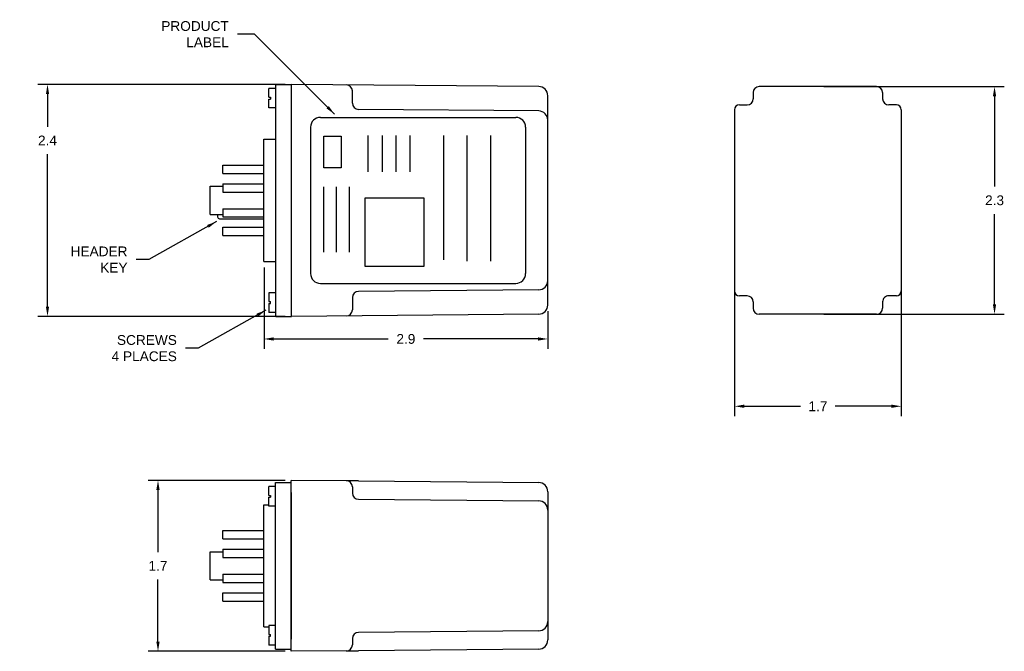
# Model space of a CAD drawing. Extents: x -17.2 to -7.2, y 9.9 to 16.4.
import ezdxf

# ---------------------------------------------------------------- set-up
doc = ezdxf.new("R2010")
doc.units = 0
doc.header["$LTSCALE"] = 0.5
doc.header["$MEASUREMENT"] = 0
doc.header["$PDMODE"] = 2
doc.header["$PDSIZE"] = 0.05
doc.linetypes.add('HIDDEN', pattern=[0.075, 0.05, -0.025])
doc.layers.get('0').update_dxf_attribs({"linetype": 'CONTINUOUS'})
doc.layers.get('DEFPOINTS').update_dxf_attribs({"linetype": 'CONTINUOUS'})
doc.layers.add('ART', color=7, linetype='CONTINUOUS')
doc.layers.add('DIM', color=8, linetype='CONTINUOUS')
doc.styles.get("Standard").update_dxf_attribs({"font": 'ARIAL.TTF'})
doc.dimstyles.get("Standard").update_dxf_attribs({"dimtxt": 0.18, "dimasz": 0.18, "dimexe": 0.18, "dimexo": 0.0625, "dimgap": 0.09, "dimtad": 0, "dimtih": 1, "dimtoh": 1, "dimdec": 4, "dimzin": 0, "dimdsep": 46, "dimtxsty": 'STANDARD', "dimcen": 0.09, "dimadec": 0, "dimazin": 0, "dimtfac": 1, "dimtdec": 4, "dimtofl": 0, "dimtmove": 0, "dimatfit": 3, "dimfxl": 1, "dimtolj": 1, "dimtzin": 0, "dimarcsym": 0})

# ---------------------------------------------------------------- blocks, each defined once
blk = doc.blocks.new('*D2')
at = {"layer": 'DEFPOINTS', "color": 0}
for p in [(-9.079, 15.691), (-9.079, 13.361), (-7.271, 13.361)]:
    blk.add_point(p, dxfattribs=at)
at = {"layer": 'DIM', "color": 0, "lineweight": -2}
for p, q in [((-9.017, 15.691), (-7.171, 15.691)), ((-7.271, 15.591), (-7.271, 14.667)), ((-7.271, 13.461), (-7.271, 14.385)), ((-9.017, 13.361), (-7.171, 13.361))]:
    blk.add_line(p, q, dxfattribs=at)
at = {"layer": 'DIM', "color": 0}
for points in [[(-7.288, 15.591), (-7.255, 15.591), (-7.271, 15.691)], [(-7.288, 13.461), (-7.255, 13.461), (-7.271, 13.361)]]:
    blk.add_solid(points, dxfattribs=at)
at = {"layer": 'DIM', "color": 0, "insert": (-7.271, 14.526), "char_height": 0.1, "attachment_point": 5}
blk.add_mtext('\\A1;2.3', dxfattribs=at)
blk = doc.blocks.new('*D3')
at = {"layer": 'DEFPOINTS', "color": 0}
for p in [(-14.469, 11.66), (-15.833, 9.91), (-14.469, 9.91)]:
    blk.add_point(p, dxfattribs=at)
at = {"layer": 'DIM', "color": 0, "lineweight": -2}
for p, q in [((-14.531, 11.66), (-15.933, 11.66)), ((-15.833, 11.56), (-15.833, 10.925)), ((-15.833, 10.01), (-15.833, 10.645)), ((-14.531, 9.91), (-15.933, 9.91))]:
    blk.add_line(p, q, dxfattribs=at)
at = {"layer": 'DIM', "color": 0}
for points in [[(-15.85, 11.56), (-15.816, 11.56), (-15.833, 11.66)], [(-15.85, 10.01), (-15.816, 10.01), (-15.833, 9.91)]]:
    blk.add_solid(points, dxfattribs=at)
at = {"layer": 'DIM', "color": 0, "insert": (-15.833, 10.785), "char_height": 0.1, "attachment_point": 5}
blk.add_mtext('\\A1;1.7', dxfattribs=at)
blk = doc.blocks.new('*D4')
at = {"layer": 'DEFPOINTS', "color": 0}
for p in [(-14.748, 13.901), (-11.844, 13.454), (-11.844, 13.107)]:
    blk.add_point(p, dxfattribs=at)
at = {"layer": 'DIM', "color": 0, "lineweight": -2}
for p, q in [((-14.748, 13.838), (-14.748, 13.007)), ((-11.844, 13.392), (-11.844, 13.007)), ((-14.648, 13.107), (-13.478, 13.107)), ((-11.944, 13.107), (-13.114, 13.107))]:
    blk.add_line(p, q, dxfattribs=at)
at = {"layer": 'DIM', "color": 0}
for points in [[(-14.648, 13.124), (-14.648, 13.09), (-14.748, 13.107)], [(-11.944, 13.124), (-11.944, 13.09), (-11.844, 13.107)]]:
    blk.add_solid(points, dxfattribs=at)
at = {"layer": 'DIM', "color": 0, "insert": (-13.296, 13.107), "char_height": 0.1, "attachment_point": 5}
blk.add_mtext('\\A1;2.9', dxfattribs=at)
blk = doc.blocks.new('*D5')
at = {"layer": 'DEFPOINTS', "color": 0}
for p in [(-14.468, 15.713), (-16.964, 13.338), (-14.468, 13.338)]:
    blk.add_point(p, dxfattribs=at)
at = {"layer": 'DIM', "color": 0, "lineweight": -2}
for p, q in [((-14.531, 15.713), (-17.064, 15.713)), ((-16.964, 15.613), (-16.964, 15.28)), ((-16.964, 13.438), (-16.964, 14.999)), ((-14.531, 13.338), (-17.064, 13.338))]:
    blk.add_line(p, q, dxfattribs=at)
at = {"layer": 'DIM', "color": 0}
for points in [[(-16.98, 15.613), (-16.947, 15.613), (-16.964, 15.713)], [(-16.98, 13.438), (-16.947, 13.438), (-16.964, 13.338)]]:
    blk.add_solid(points, dxfattribs=at)
at = {"layer": 'DIM', "color": 0, "insert": (-16.964, 15.139), "char_height": 0.1, "attachment_point": 5}
blk.add_mtext('\\A1;2.4', dxfattribs=at)
blk = doc.blocks.new('*D1')
at = {"layer": 'DEFPOINTS', "color": 0}
for p in [(-9.932, 14.463), (-8.226, 14.463), (-8.226, 12.418)]:
    blk.add_point(p, dxfattribs=at)
at = {"layer": 'DIM', "color": 0, "lineweight": -2}
for p, q in [((-9.932, 14.401), (-9.932, 12.318)), ((-8.226, 14.401), (-8.226, 12.318)), ((-9.832, 12.418), (-9.256, 12.418)), ((-8.326, 12.418), (-8.903, 12.418))]:
    blk.add_line(p, q, dxfattribs=at)
at = {"layer": 'DIM', "color": 0}
for points in [[(-9.832, 12.435), (-9.832, 12.402), (-9.932, 12.418)], [(-8.326, 12.435), (-8.326, 12.402), (-8.226, 12.418)]]:
    blk.add_solid(points, dxfattribs=at)
at = {"layer": 'DIM', "color": 0, "insert": (-9.079, 12.418), "char_height": 0.1, "attachment_point": 5}
blk.add_mtext('\\A1;1.7', dxfattribs=at)

msp = doc.modelspace()

# ---------------------------------------------------------------- linework, layer by layer
for p, q in [((-14.6981, 15.5817), (-14.6981, 15.6717)), ((-14.629, 15.6717), (-14.6981, 15.6717)), ((-14.6281, 13.3384), (-14.6281, 15.7129)), ((-14.6281, 15.7129), (-14.4681, 15.7129)), ((-11.9366, 15.6908), (-14.4681, 15.7129)), ((-11.9366, 15.6908), (-14.4681, 15.7129)), ((-14.4681, 13.3384), (-14.4681, 15.7129)), ((-13.8432, 15.5194), (-13.8432, 15.6455)), ((-13.8432, 15.5194), (-13.8432, 15.6455)), ((-9.7417, 15.6283), (-9.7417, 15.5658)), ((-8.4792, 15.6908), (-9.6792, 15.6908)), ((-8.4167, 15.6283), (-8.4167, 15.5658)), ((-14.6981, 15.5817), (-14.6826, 15.5817)), ((-14.6981, 15.4717), (-14.6981, 15.5617)), ((-14.6981, 15.5617), (-14.6826, 15.5617)), ((-14.6826, 15.5817), (-14.6826, 15.5617)), ((-11.8437, 13.4543), (-11.8437, 15.597)), ((-11.8437, 13.4543), (-11.8437, 15.597)), ((-14.629, 15.4717), (-14.6981, 15.4717)), ((-11.9366, 15.4408), (-13.7813, 15.4569)), ((-11.9366, 15.4408), (-13.7813, 15.4569)), ((-9.9322, 15.4533), (-9.9322, 13.5983)), ((-9.8822, 15.5033), (-9.8042, 15.5033)), ((-8.2762, 15.5033), (-8.3542, 15.5033)), ((-8.2262, 15.4533), (-8.2262, 13.5983)), ((-14.7481, 13.9007), (-14.7481, 15.1507)), ((-14.7481, 15.1507), (-14.6281, 15.1507)), ((-15.1681, 14.8857), (-14.7481, 14.8857)), ((-15.1681, 14.8007), (-15.1681, 14.8857)), ((-15.1681, 14.8007), (-14.7481, 14.8007)), ((-15.2981, 14.3807), (-15.2981, 14.6707)), ((-15.2981, 14.6707), (-15.1681, 14.6707)), ((-15.1681, 14.6957), (-15.1681, 14.6107)), ((-15.1681, 14.6957), (-14.7481, 14.6957)), ((-15.1681, 14.6107), (-14.7481, 14.6107)), ((-15.1681, 14.4407), (-14.7481, 14.4407)), ((-15.1681, 14.4407), (-15.1681, 14.3557)), ((-15.2981, 14.3807), (-15.1681, 14.3807)), ((-15.2227, 14.3803), (-15.2227, 14.357)), ((-15.2027, 14.337), (-14.7487, 14.337)), ((-15.1681, 14.3557), (-14.7481, 14.3557)), ((-15.1681, 14.1657), (-15.1681, 14.2507)), ((-15.1681, 14.2507), (-14.7481, 14.2507)), ((-15.1681, 14.1657), (-14.7481, 14.1657)), ((-14.7481, 13.9007), (-14.6281, 13.9007)), ((-11.9366, 13.6105), (-13.7813, 13.5944)), ((-11.9366, 13.6105), (-13.7813, 13.5944)), ((-14.6981, 13.5796), (-14.6981, 13.4896)), ((-14.629, 13.5796), (-14.6981, 13.5796)), ((-13.8432, 13.5319), (-13.8432, 13.4058)), ((-13.8432, 13.5319), (-13.8432, 13.4058)), ((-9.8042, 13.5483), (-9.8822, 13.5483)), ((-8.2762, 13.5483), (-8.3542, 13.5483)), ((-14.6981, 13.4896), (-14.6826, 13.4896)), ((-14.6981, 13.4696), (-14.6981, 13.3796)), ((-14.6981, 13.4696), (-14.6826, 13.4696)), ((-14.6826, 13.4696), (-14.6826, 13.4896)), ((-9.7417, 13.4858), (-9.7417, 13.4233)), ((-8.4167, 13.4858), (-8.4167, 13.4233)), ((-14.629, 13.3796), (-14.6981, 13.3796)), ((-14.6281, 13.3384), (-14.4681, 13.3384)), ((-11.9366, 13.3605), (-14.4681, 13.3384)), ((-11.9366, 13.3605), (-14.4681, 13.3384)), ((-8.4792, 13.3608), (-9.6792, 13.3608)), ((-14.6296, 11.596), (-14.6987, 11.596)), ((-14.6987, 11.506), (-14.6987, 11.596)), ((-14.6287, 9.9318), (-14.6287, 11.6378)), ((-14.6287, 11.6378), (-14.4687, 11.6378)), ((-14.4687, 9.9318), (-14.4687, 11.6378)), ((-14.6987, 11.506), (-14.6832, 11.506)), ((-14.6832, 11.506), (-14.6832, 11.486)), ((-14.7487, 10.1598), (-14.7487, 11.4098)), ((-14.7487, 11.4098), (-14.6987, 11.4098)), ((-14.6987, 11.396), (-14.6987, 11.486)), ((-14.6987, 11.486), (-14.6832, 11.486)), ((-14.6296, 11.396), (-14.6987, 11.396)), ((-15.1687, 11.1448), (-14.7487, 11.1448)), ((-15.1687, 11.0598), (-15.1687, 11.1448)), ((-15.1687, 11.0598), (-14.7487, 11.0598)), ((-15.2987, 10.6398), (-15.2987, 10.9298)), ((-15.2987, 10.9298), (-15.1687, 10.9298)), ((-15.1687, 10.9548), (-15.1687, 10.8698)), ((-15.1687, 10.9548), (-14.7487, 10.9548)), ((-15.1687, 10.8698), (-14.7487, 10.8698)), ((-15.1687, 10.6998), (-14.7487, 10.6998)), ((-15.1687, 10.6998), (-15.1687, 10.6148)), ((-15.2987, 10.6398), (-15.1687, 10.6398)), ((-15.1687, 10.6148), (-14.7487, 10.6148)), ((-15.1687, 10.4248), (-15.1687, 10.5098)), ((-15.1687, 10.5098), (-14.7487, 10.5098)), ((-15.1687, 10.4248), (-14.7487, 10.4248)), ((-14.4687, 9.9318), (-14.4687, 10.305)), ((-14.7487, 10.1598), (-14.6987, 10.1598)), ((-14.6296, 10.1736), (-14.6987, 10.1736)), ((-14.6987, 10.1736), (-14.6987, 10.0836)), ((-14.6987, 10.0836), (-14.6832, 10.0836)), ((-14.6832, 10.0636), (-14.6832, 10.0836)), ((-14.6987, 10.0636), (-14.6987, 9.9736)), ((-14.6987, 10.0636), (-14.6832, 10.0636)), ((-14.6296, 9.9736), (-14.6987, 9.9736)), ((-14.6287, 9.9318), (-14.4687, 9.9318))]:
    msp.add_line(p, q)
at = {"color": 7, "linetype": 'Continuous'}
for p, q in [((-13.9057, 11.6549), (-14.4687, 11.6598)), ((-14.4687, 11.5348), (-14.4687, 11.6598)), ((-13.7818, 11.6538), (-13.9057, 11.6549)), ((-13.8437, 11.5924), (-13.8437, 11.5348)), ((-13.7818, 11.6538), (-11.9369, 11.6377)), ((-14.4687, 11.5348), (-14.4687, 10.0348)), ((-13.8437, 11.5348), (-13.8437, 11.5288)), ((-11.8437, 11.5437), (-11.8437, 11.5348)), ((-11.8437, 11.5348), (-11.8437, 11.3562)), ((-13.7818, 11.4663), (-11.9369, 11.4502)), ((-11.8437, 11.3562), (-11.8437, 10.2134)), ((-11.8437, 10.2134), (-11.8437, 10.0348)), ((-11.9369, 10.1194), (-13.7818, 10.1033)), ((-14.4687, 9.9098), (-14.4687, 10.0348)), ((-13.8437, 10.0408), (-13.8437, 10.0348)), ((-13.8437, 10.0348), (-13.8437, 9.9772)), ((-11.8437, 10.0348), (-11.8437, 10.0259)), ((-13.9057, 9.9148), (-14.4687, 9.9098)), ((-13.9057, 9.9148), (-13.7818, 9.9158)), ((-11.9369, 9.9319), (-13.7818, 9.9158))]:
    msp.add_line(p, q, dxfattribs=at)
at = {"color": 7, "linetype": 'HIDDEN'}
msp.add_line((-14.4687, 11.3821), (-14.4687, 10.1876), dxfattribs=at)
for centre, radius, start, end in [((-13.9057, 15.6455), 0.0625, 0, 89.5), ((-11.9374, 15.597), 0.0937, 0, 89.5), ((-11.9374, 15.597), 0.0937, 0, 89.5), ((-9.6792, 15.6283), 0.0625, 90, 180), ((-8.4792, 15.6283), 0.0625, 0, 90), ((-13.7808, 15.5194), 0.0625, 180, 269.5), ((-13.7808, 15.5194), 0.0625, 180, 269.5), ((-9.8042, 15.5658), 0.0625, 270, 0), ((-8.3542, 15.5658), 0.0625, 180, 270), ((-11.9374, 15.3471), 0.0937, 0, 89.5), ((-11.9374, 15.3471), 0.0937, 0, 89.5), ((-9.8822, 15.4533), 0.05, 90, 180), ((-8.2762, 15.4533), 0.05, 0, 90), ((-15.2027, 14.357), 0.02, 180, 270), ((-11.9374, 13.7042), 0.0937, 270.5, 0), ((-11.9374, 13.7042), 0.0937, 270.5, 0), ((-13.7808, 13.5319), 0.0625, 90.5, 180), ((-13.7808, 13.5319), 0.0625, 90.5, 180), ((-9.8822, 13.5983), 0.05, 180, 270), ((-9.8042, 13.4858), 0.0625, 0, 90), ((-8.3542, 13.4858), 0.0625, 89.93218, 180), ((-8.2762, 13.5983), 0.05, 270, 0), ((-13.9057, 13.4058), 0.0625, 270.5, 0), ((-13.9057, 13.4058), 0.0625, 270.5, 0), ((-11.9374, 13.4543), 0.0937, 270.5, 0), ((-11.9374, 13.4543), 0.0937, 270.5, 0), ((-9.6792, 13.4233), 0.0625, 180, 270), ((-8.4792, 13.4233), 0.0625, 270, 0)]:
    msp.add_arc(centre, radius, start, end)
at = {"color": 7, "linetype": 'Continuous'}
for centre, radius, start, end in [((-13.9062, 11.5924), 0.0625, 0, 89.5), ((-11.9377, 11.5437), 0.094, 0, 89.5), ((-13.7812, 11.5288), 0.0625, 180, 269.5), ((-11.9377, 11.3562), 0.094, 0, 89.5), ((-11.9377, 10.2134), 0.094, 270.5, 0), ((-13.7812, 10.0408), 0.0625, 90.5, 180), ((-13.9062, 9.9772), 0.0625, 270.5, 0), ((-11.9377, 10.0259), 0.094, 270.5, 0)]:
    msp.add_arc(centre, radius, start, end, dxfattribs=at)
at = {"layer": 'ART'}
for p, q in [((-14.1713, 15.3757), (-12.1713, 15.3757)), ((-14.2713, 15.2757), (-14.2713, 13.7757)), ((-12.0713, 15.2757), (-12.0713, 13.7757)), ((-13.6845, 15.1907), (-13.6845, 14.8168)), ((-13.5403, 15.1907), (-13.5403, 14.8168)), ((-13.4, 15.1907), (-13.4, 14.8168)), ((-13.2559, 15.1907), (-13.2559, 14.8168)), ((-12.9102, 15.1907), (-12.9102, 13.9187)), ((-12.6724, 15.1907), (-12.6724, 13.9034)), ((-12.4303, 15.1907), (-12.4303, 13.9034)), ((-14.1378, 14.6633), (-14.1378, 13.9954)), ((-14.0092, 14.6633), (-14.0092, 13.9954)), ((-13.8769, 14.6633), (-13.8769, 13.9954)), ((-14.1713, 13.6757), (-12.1713, 13.6757))]:
    msp.add_line(p, q, dxfattribs=at)
for points in [[(-14.1366, 15.1829), (-13.9574, 15.1829), (-13.9574, 14.8597), (-14.1366, 14.8597)], [(-13.1097, 14.5486), (-13.7158, 14.5486), (-13.7158, 13.8513), (-13.1097, 13.8513)]]:
    msp.add_lwpolyline(points, close=True, dxfattribs=at)
for centre, start, end in [((-14.1713, 15.2757), 90, 180), ((-12.1713, 15.2757), 0, 90), ((-14.1713, 13.7757), 180, 270), ((-12.1713, 13.7757), 270, 0)]:
    msp.add_arc(centre, 0.1, start, end, dxfattribs=at)

# ---------------------------------------------------------------- texts
at = {"layer": 'DEFPOINTS', "char_height": 0.1, "attachment_point": 6}
for s, insert in [('PRODUCT\\PLABEL', (-15.1088, 16.2272)), ('\\A1;HEADER\\PKEY', (-16.1449, 13.9204)), ('SCREWS\\P4 PLACES', (-15.6399, 13.0126))]:
    msp.add_mtext(s, dxfattribs=dict(at, insert=insert))

# ---------------------------------------------------------------- dimensions: what is measured, and where the dimension line sits
at = {"layer": 'DIM'}
for base, p1, p2, picture, middle in [((-16.9636, 13.3384), (-14.4681, 15.7129), (-14.4681, 13.3384), '*D5', (-16.9636, 15.1394)), ((-7.2713, 13.3608), (-9.0792, 15.6908), (-9.0792, 13.3608), '*D2', (-7.2713, 14.5258)), ((-15.8331307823, 9.9098380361), (-14.4687213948, 11.659838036), (-14.4687213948, 9.9098380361), '*D3', (-15.8331307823, 10.7848380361))]:
    dim = msp.add_linear_dim(base=base, p1=p1, p2=p2, angle=90, dimstyle='STANDARD', override={"dimtxt": 0.1, "dimasz": 0.1, "dimexe": 0.1, "dimdec": 1, "dimtdec": 3}, dxfattribs=at)
    dim.commit()
    dim.dimension.update_dxf_attribs({"geometry": picture, "text_midpoint": middle, "dimtype": 160})
dim = msp.add_linear_dim(base=(-8.2262, 12.4184), p1=(-9.9322, 14.4633), p2=(-8.2262, 14.4633), dimstyle='STANDARD', override={"dimtxt": 0.1, "dimasz": 0.1, "dimexe": 0.1, "dimdec": 1, "dimtdec": 3}, dxfattribs=at)
dim.commit()
dim.dimension.update_dxf_attribs({"geometry": '*D1', "text_midpoint": (-9.0792, 12.4184)})
dim = msp.add_linear_dim(base=(-11.8437, 13.1072), p1=(-14.7481, 13.9007), p2=(-11.8437, 13.4543), text='2.9', dimstyle='STANDARD', override={"dimtxt": 0.1, "dimasz": 0.1, "dimexe": 0.1, "dimdec": 3, "dimtdec": 3}, dxfattribs=at)
dim.commit()
dim.dimension.update_dxf_attribs({"geometry": '*D4', "text_midpoint": (-13.2959, 13.1072)})

# ---------------------------------------------------------------- leaders
at = {"layer": 'DEFPOINTS', "annotation_type": 0, "has_hookline": 1, "hookline_direction": 1}
for points, text_width in [([(-14.0258, 15.408), (-14.8461, 16.2272), (-15.0188, 16.2272)], 0.6766), ([(-15.2346, 14.3085), (-15.9253, 13.9204), (-16.0549, 13.9204)], 0.5686), ([(-14.7296, 13.4006), (-15.4204, 13.0126), (-15.5499, 13.0126)], 0.6581)]:
    msp.add_leader(points, dimstyle='STANDARD', override={"dimtxt": 0.1, "dimasz": 0.1, "dimexe": 0.1, "dimdec": 3, "dimtdec": 3}, dxfattribs=dict(at, text_width=text_width))

doc.saveas('drawing.dxf')
